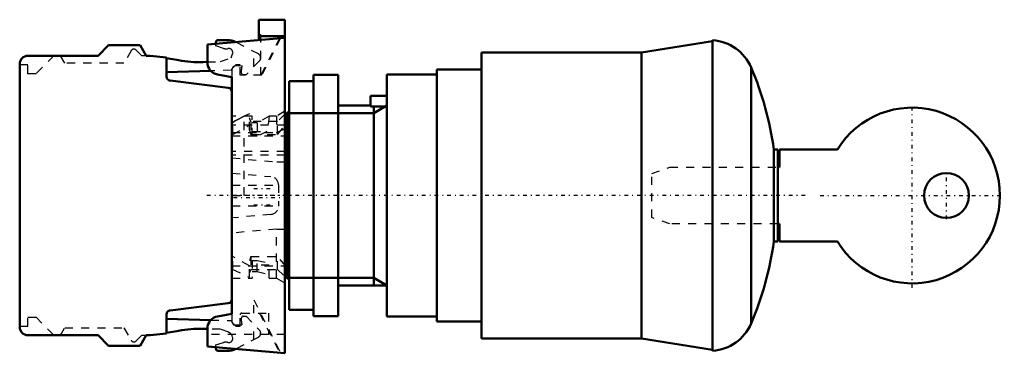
# Model space of a CAD drawing. Header units: millimetres. Extents: x -32 to 88, y -19 to 22.
import ezdxf

# ---------------------------------------------------------------- set-up
doc = ezdxf.new("R2010")
doc.units = ezdxf.units.MM
doc.linetypes.add('Center', pattern=[1.5, 0.45, -0.5, 0.05, -0.5])
doc.linetypes.add('Dashed', pattern=[2, 1, -1])
for name, color, linetype, lineweight in [('AM_0', 7, 'Continuous', 30), ('AM_10', 7, 'Continuous', 5), ('AM_3', 7, 'Dashed', 5), ('AM_7', 7, 'Center', 5)]:
    doc.layers.add(name, color=color, linetype=linetype, lineweight=lineweight)

msp = doc.modelspace()

# ---------------------------------------------------------------- linework, layer by layer
at = {"layer": 'AM_0', "color": 7, "linetype": 'Continuous', "lineweight": 50}
for p, q in [((0, 21.5), (-3.2, 21.5)), ((-3.2, 21.5), (-3.2, 19.02)), ((0, 21.5), (0, -19.3)), ((0, 19.5), (-3.2, 19.5)), ((-22.9, 17.1), (-21.6, 18.4)), ((-21.6, 18.4), (-17.75, 18.4)), ((-17.75, 18.4), (-17, 17.1)), ((-9.5, 18.47), (0, 19.3)), ((-9.5, 16.27), (-9.5, 18.47)), ((-8.46, 18.56), (-8.46, 18.74)), ((-8.21, 19), (-7.06, 19)), ((52.4, 18.88), (43.68, 17.5)), ((52.4, 19), (52.4, -19)), ((-31.5, 17.1), (-22.9, 17.1)), ((-17, 17.1), (-16.5, 17.1)), ((-16.5, 17.1), (-14.5, 16.89)), ((-14.5, 16.89), (-14.5, 14.54)), ((43.68, 17.5), (24.1, 17.5)), ((24.1, 17.5), (24.1, -17.5)), ((43.68, 17.5), (43.68, -17.5)), ((-32.5, -16.1), (-32.5, 16.1)), ((-14.5, 16.8), (-13.02, 16.54)), ((-10.03, 16.32), (-9.5, 16.33)), ((-9.09, 15.24), (-14.5, 15.1)), ((-6.5, 14.48), (-8.26, 14.79)), ((-6.5, -14.48), (-6.5, 14.48)), ((6.5, 14.75), (3.5, 14.75)), ((3.5, 14.75), (3.5, -14.75)), ((6.5, 14.75), (6.5, -14.75)), ((18.6, 14.8), (12.5, 14.8)), ((12.5, 14.8), (12.5, -14.8)), ((24.1, 15.4), (18.6, 15.4)), ((18.6, 15.4), (18.6, -15.4)), ((57.11, 15.67), (57.11, -15.67)), ((-14.06, 14.05), (-6.94, 13.17)), ((3.5, 14), (0.5, 14)), ((0.5, 14), (0.5, -14)), ((12.5, 12.2), (10.5, 12.2)), ((10.5, 10.9), (10.5, 12.2)), ((10.5, 11), (6.5, 11)), ((12.5, 10.9), (10.5, 10.9)), ((0.05, 10), (0, 9.95)), ((0.25, 10), (0.05, 10)), ((0.05, 10), (0.05, 8.6)), ((0.5, 10.33), (0.25, 10.08)), ((0.25, 10.08), (0.25, -10.08)), ((0.05, 8.6), (0, 8.6)), ((60.4, 5.62), (59.91, 5.62)), ((59.91, -5.63), (59.91, 5.62)), ((60.4, -5.63), (60.4, 5.62)), ((60.6, 5.62), (67.69, 5.62)), ((60.6, 3.45), (60.6, 5.62)), ((60.4, 3.45), (60.6, 3.45)), ((60.6, -3.45), (60.4, -3.45)), ((60.6, -5.63), (60.6, -3.45)), ((59.91, -5.63), (60.4, -5.63)), ((67.69, -5.63), (60.6, -5.63)), ((0, -8.6), (0.05, -8.6)), ((0.05, -8.6), (0.05, -10)), ((0, -9.95), (0.05, -10)), ((0.05, -10), (0.25, -10)), ((0.25, -10.08), (0.5, -10.33)), ((6.5, -11), (12.5, -11)), ((-6.94, -13.17), (-14.06, -14.05)), ((0.5, -14), (3.5, -14)), ((-14.5, -14.54), (-14.5, -16.89)), ((-14.5, -15.1), (-9.09, -15.24)), ((-8.26, -14.79), (-6.5, -14.48)), ((3.5, -14.75), (6.5, -14.75)), ((12.5, -14.8), (18.6, -14.8)), ((18.6, -15.4), (24.1, -15.4)), ((-13.02, -16.54), (-14.5, -16.8)), ((-9.5, -16.33), (-10.03, -16.32)), ((-9.5, -18.47), (-9.5, -16.27)), ((-22.9, -17.1), (-31.5, -17.1)), ((-21.6, -18.4), (-22.9, -17.1)), ((-17, -17.1), (-17.75, -18.4)), ((-16.5, -17.1), (-17, -17.1)), ((-14.5, -16.89), (-16.5, -17.1)), ((24.1, -17.5), (43.68, -17.5)), ((43.68, -17.5), (52.4, -18.88)), ((-17.75, -18.4), (-21.6, -18.4)), ((0, -19.3), (-9.5, -18.47)), ((-8.46, -18.74), (-8.46, -18.56)), ((-7.06, -19), (-8.21, -19))]:
    msp.add_line(p, q, dxfattribs=at)
msp.add_circle((81.05, 0), 2.75, dxfattribs=at)
for centre, radius, start, end in [((-8.21, 18.75), 0.25, 90, 181.4861), ((-7.06, 16.5), 2.5, 65.4072, 90), ((52.05, 13.51), 5.5, 23.0571, 86.3011), ((-31.5, 16.1), 1, 90, 180), ((-10.42, 31.31), 15, 260.0015, 271.4979), ((-8, 16.27), 1.5, 180, 260), ((-14, 14.54), 0.5, 180, 263), ((20.31, 0), 40, 8.084, 23.0564), ((-7, 12.68), 0.5, 0, 83), ((76.85, 0), 10.75, 211.5509, 148.4491), ((20.31, 0), 40, 336.9436, 351.916), ((-7, -12.68), 0.5, 277, 0), ((-14, -14.54), 0.5, 97, 180), ((-8, -16.27), 1.5, 100, 180), ((52.05, -13.51), 5.5, 273.6989, 336.9429), ((-31.5, -16.1), 1, 180, 270), ((-10.42, -31.31), 15, 88.5021, 99.9985), ((-8.21, -18.75), 0.25, 178.5139, 270), ((-7.06, -16.5), 2.5, 270, 294.5928)]:
    msp.add_arc(centre, radius, start, end, dxfattribs=at)
at = {"layer": 'AM_10', "color": 7, "linetype": 'Continuous', "lineweight": 50}
for p, q in [((12.5, 11), (10.91, 10.08)), ((10.91, 11), (10.91, -11)), ((0.25, 10.08), (10.91, 10.08)), ((0.25, -10.08), (10.91, -10.08)), ((12.5, -11), (10.91, -10.08))]:
    msp.add_line(p, q, dxfattribs=at)
at = {"layer": 'AM_3', "color": 6, "linetype": 'Dashed', "lineweight": 25}
for p, q in [((-3.2, 19.7), (-3, 19.7)), ((-3, 19.7), (-3, 14.7)), ((-3.2, 18.97), (-9.5, 18.42)), ((-8.45, 18.29), (-8.46, 18.56)), ((-7.51, 17.99), (-8.45, 18.29)), ((-5.91, 18.72), (-3.28, 17.35)), ((-3.2, 19.02), (-3.2, 18.97)), ((-0.65, 19.24), (-2.96, 14.7)), ((-0.53, 19.25), (-2.85, 14.7)), ((-28.3, 17.1), (-30.5, 14.9)), ((-26.98, 16.2), (-27.5, 17.1)), ((-18.85, 17.7), (-19.72, 16.2)), ((-17.54, 17.1), (-18.22, 17.78)), ((-17, 17.1), (-17.54, 17.1)), ((-6.57, 16.85), (-6.41, 17.33)), ((-3.8, 15.77), (-3.8, 17.62)), ((-3.02, 16.92), (-3.01, 16.81)), ((-31.5, 16), (-32.5, 16)), ((-31.5, 14.9), (-31.5, 16)), ((-19.72, 16.2), (-26.98, 16.2)), ((-9.5, 16.33), (-7.9, 16.37)), ((-7.9, 16.37), (-6.57, 16.85)), ((-6.3, 15.81), (-6.58, 15.31)), ((-6, 16), (-6.5, 15.5)), ((-5.23, 15.84), (-6.3, 15.81)), ((-5.5, 16), (-6, 16)), ((-5.5, 14.7), (-5.5, 16)), ((-5.32, 15.24), (-5.23, 15.84)), ((-3.15, 16.45), (-4.76, 14.75)), ((-30.5, 14.9), (-31.5, 14.9)), ((-6.58, 15.31), (-9.09, 15.24)), ((-6.5, 15.5), (-6.5, 14.48)), ((-2.85, 14.7), (-5.5, 14.7)), ((-5.32, 14.95), (-5.32, 15.24)), ((-4.76, 14.75), (-5.12, 14.75)), ((-4, 9.7), (-6.5, 9.7)), ((-4.35, 10), (-5, 9.7)), ((-5, 0), (-5, 9.7)), ((-4.35, 8.01), (-4.35, 10)), ((-4, 7.27), (-4, 9.7)), ((-1.92, 9.7), (-3.4, 8.9)), ((-1.92, 9.7), (-2.21, 7.81)), ((-1.04, 9.7), (-1.92, 9.7)), ((0, 10.3), (-1.04, 9.7)), ((-1.04, 9.7), (-1.04, 7.69)), ((0, 9.95), (-0.9, 9.05)), ((-6.39, 8.94), (-6.5, 8.92)), ((0, 8.6), (-6.5, 8.6)), ((-6.39, 7.48), (-6.39, 8.94)), ((-6.39, 7.48), (-4.35, 8.6)), ((-4.17, 9.05), (-4.35, 9.5)), ((-0.9, 9.05), (-4.17, 9.05)), ((-4.17, 9.05), (-4.17, 7.48)), ((-3.4, 8.9), (-4, 8.9)), ((-3.4, 8.9), (-3.4, 7.27)), ((-0.9, 7.48), (-0.9, 9.05)), ((-0.9, 7.48), (0.05, 8.6)), ((-6.5, 7.69), (-1.04, 7.69)), ((-6.5, 7.48), (-6.39, 7.48)), ((-6.5, 7.28), (0, 7.28)), ((-4.35, 8.01), (-4.17, 7.48)), ((-4.17, 7.48), (-0.9, 7.48)), ((-4, 7.81), (-2.21, 7.81)), ((-3.4, 7.27), (-4, 7.27)), ((-2.21, 7.81), (-3.4, 7.27)), ((-1.04, 7.69), (0, 8.17)), ((0, 5.38), (-6.5, 5.38)), ((0, 4.93), (-6.5, 4.93)), ((-6.5, 4.6), (-1, 4.1)), ((-1, 4.1), (0, 4.1)), ((-6.5, 2.75), (-1.71, 2.31)), ((44.95, 2.7), (47.15, 3.45)), ((44.95, -2.7), (44.95, 2.7)), ((47.15, 3.45), (60.4, 3.45)), ((-6.5, 1.26), (-0.8, 1.26)), ((-0.8, 1.32), (-0.8, -1.32)), ((-6.5, 0), (-5, 0)), ((-6.5, -1.26), (-0.8, -1.26)), ((-1.71, -2.31), (-6.5, -2.75)), ((47.15, -3.45), (44.95, -2.7)), ((60.4, -3.45), (47.15, -3.45)), ((-1, -4.1), (-6.5, -4.6)), ((-1.04, -10.1), (-1.04, -4.1)), ((-1, -4.1), (0, -4.1)), ((-6.5, -7.48), (-6.39, -7.48)), ((-4.35, -8.6), (-6.39, -7.48)), ((-6.39, -9.05), (-6.39, -7.48)), ((-4.17, -7.48), (-4.35, -8.01)), ((-4.35, -10), (-4.35, -8.01)), ((-4.17, -7.48), (-0.9, -7.48)), ((-4.17, -7.48), (-4.17, -9.05)), ((-4, -7.95), (-4, -10.1)), ((-4, -7.95), (-3.4, -7.95)), ((-3.4, -9.3), (-3.4, -7.95)), ((-3.4, -7.95), (-1.92, -8.29)), ((-1.92, -10.1), (-1.92, -8.29)), ((0.05, -8.6), (-0.9, -7.48)), ((-0.9, -9.05), (-0.9, -7.48)), ((-6.5, -8.6), (0, -8.6)), ((-6.5, -9.05), (-6.39, -9.05)), ((-6.39, -9.05), (-4.35, -10)), ((-4.35, -9.5), (-4.17, -9.05)), ((-4.17, -9.05), (-0.9, -9.05)), ((-1.92, -8.54), (-4, -8.54)), ((-4, -9.3), (-3.4, -9.3)), ((-3.4, -9.3), (-1.92, -9.7)), ((-0.9, -9.05), (0, -9.95)), ((-6.5, -10.1), (-4, -10.1)), ((-1.92, -10.1), (-1.04, -10.1)), ((-1.04, -10.1), (0, -10.7)), ((-3.83, -12.77), (-0.53, -19.25)), ((-3.83, -14.4), (-3.83, -12.77)), ((-5.3, -14.4), (-2, -14.4)), ((-3.11, -14.4), (-0.65, -19.24)), ((-2, -14.4), (-2, -17)), ((-31.5, -14.9), (-30.5, -14.9)), ((-31.5, -16), (-31.5, -14.9)), ((-30.5, -14.9), (-28.3, -17.1)), ((-9.09, -15.24), (-6.58, -15.31)), ((-6.58, -15.31), (-6.3, -15.81)), ((-6.5, -14.48), (-6.5, -15.5)), ((-6.5, -15.5), (-6, -16)), ((-5.5, -16), (-5.5, -14.6)), ((-5.32, -15.24), (-5.32, -14.95)), ((-5.23, -15.84), (-5.32, -15.24)), ((-5.12, -14.75), (-4.76, -14.75)), ((-4.76, -14.75), (-3.15, -16.45)), ((-32.5, -16), (-31.5, -16)), ((-27.5, -17.1), (-26.98, -16.2)), ((-26.98, -16.2), (-19.72, -16.2)), ((-19.72, -16.2), (-18.85, -17.7)), ((-7.9, -16.37), (-9.5, -16.33)), ((-6.89, -16.73), (-7.9, -16.37)), ((-6.3, -15.81), (-5.23, -15.84)), ((-6, -16), (-5.5, -16)), ((-3.8, -17.62), (-3.8, -15.77)), ((-3.01, -16.81), (-3.02, -16.92)), ((-18.22, -17.78), (-17.54, -17.1)), ((-17.54, -17.1), (-17, -17.1)), ((0, -17), (-9.5, -17)), ((-8.45, -18.28), (-7.51, -17.99)), ((-6.41, -17.33), (-6.46, -17.18)), ((-3.28, -17.35), (-5.91, -18.72)), ((-8.46, -18.56), (-8.45, -18.28))]:
    msp.add_line(p, q, dxfattribs=at)
for points in [[(-3.28, 17.35), (-3.27, 17.34), (-3.25, 17.33), (-3.22, 17.31), (-3.21, 17.3), (-3.2, 17.3), (-3.18, 17.28), (-3.15, 17.25), (-3.13, 17.23), (-3.12, 17.21), (-3.1, 17.19), (-3.09, 17.17), (-3.08, 17.16), (-3.07, 17.13), (-3.06, 17.11), (-3.05, 17.08), (-3.04, 17.05), (-3.03, 17.02), (-3.03, 17.01), (-3.02, 17), (-3.02, 16.97), (-3.02, 16.94), (-3.02, 16.92)], [(-3.01, 16.81), (-3.01, 16.8), (-3.01, 16.78), (-3.01, 16.75), (-3.01, 16.74), (-3.02, 16.73), (-3.02, 16.71), (-3.02, 16.69), (-3.03, 16.67), (-3.03, 16.65), (-3.04, 16.63), (-3.05, 16.62), (-3.05, 16.61), (-3.06, 16.59), (-3.07, 16.57), (-3.08, 16.55), (-3.09, 16.53), (-3.1, 16.51), (-3.11, 16.5), (-3.11, 16.49), (-3.13, 16.48), (-3.14, 16.46), (-3.15, 16.45)], [(-5, 9.7), (-5.24, 9.58), (-5.71, 9.34), (-6.17, 9.08), (-6.39, 8.94)], [(-6.39, 8.94), (-6.17, 9.08), (-5.71, 9.34), (-5.24, 9.58), (-5, 9.7)], [(-3.15, -16.45), (-3.14, -16.46), (-3.13, -16.48), (-3.11, -16.49), (-3.11, -16.5), (-3.1, -16.51), (-3.09, -16.53), (-3.08, -16.55), (-3.07, -16.57), (-3.06, -16.59), (-3.05, -16.61), (-3.05, -16.62), (-3.04, -16.63), (-3.03, -16.65), (-3.03, -16.67), (-3.02, -16.69), (-3.02, -16.71), (-3.02, -16.73), (-3.01, -16.74), (-3.01, -16.75), (-3.01, -16.78), (-3.01, -16.8), (-3.01, -16.81)], [(-3.02, -16.92), (-3.02, -16.94), (-3.02, -16.97), (-3.02, -17), (-3.03, -17.01), (-3.03, -17.02), (-3.04, -17.05), (-3.05, -17.08), (-3.06, -17.11), (-3.07, -17.13), (-3.08, -17.16), (-3.09, -17.17), (-3.1, -17.19), (-3.12, -17.21), (-3.13, -17.23), (-3.15, -17.25), (-3.18, -17.28), (-3.2, -17.3), (-3.21, -17.3), (-3.22, -17.31), (-3.25, -17.33), (-3.27, -17.34), (-3.28, -17.35)]]:
    msp.add_lwpolyline(points, dxfattribs=at)
for centre, radius, start, end in [((-7.06, 16.5), 2.5, 62.5, 65.4072), ((-18.51, 17.5), 0.4, 45, 150), ((-7.21, 18.94), 1, 252.5139, 282.4089), ((-6.89, 17.48), 0.5, 342.4928, 102.4054), ((-5.12, 14.95), 0.2, 180, 271.4401), ((-1.8, 1.32), 1, 0, 84.8056), ((-1.8, -1.32), 1, 275.1944, 0), ((-5.3, -14.6), 0.2, 90, 180), ((-5.12, -14.95), 0.2, 88.5599, 180), ((-7.13, -17.39), 0.7, 17.5072, 70.4845), ((-18.51, -17.5), 0.4, 210, 315), ((-7.21, -18.94), 1, 77.5911, 107.4861), ((-6.89, -17.48), 0.5, 257.5946, 17.5072), ((-7.06, -16.5), 2.5, 294.5928, 297.5)]:
    msp.add_arc(centre, radius, start, end, dxfattribs=at)
at = {"layer": 'AM_7', "color": 4, "linetype": 'Center', "lineweight": 25}
for p, q in [((76.85, -11.29), (76.85, 11.29)), ((81.05, -2.89), (81.05, 2.89)), ((63.74, 0), (-9.85, 0)), ((0.33, 0), (-6.83, 0)), ((-1.82, 0.8), (-4.1, 0.8)), ((0.33, -0.3), (-6.83, -0.3)), ((-1.82, -1.2), (-4.1, -1.2)), ((65.56, 0), (88.14, 0))]:
    msp.add_line(p, q, dxfattribs=at)

doc.saveas('drawing.dxf')
